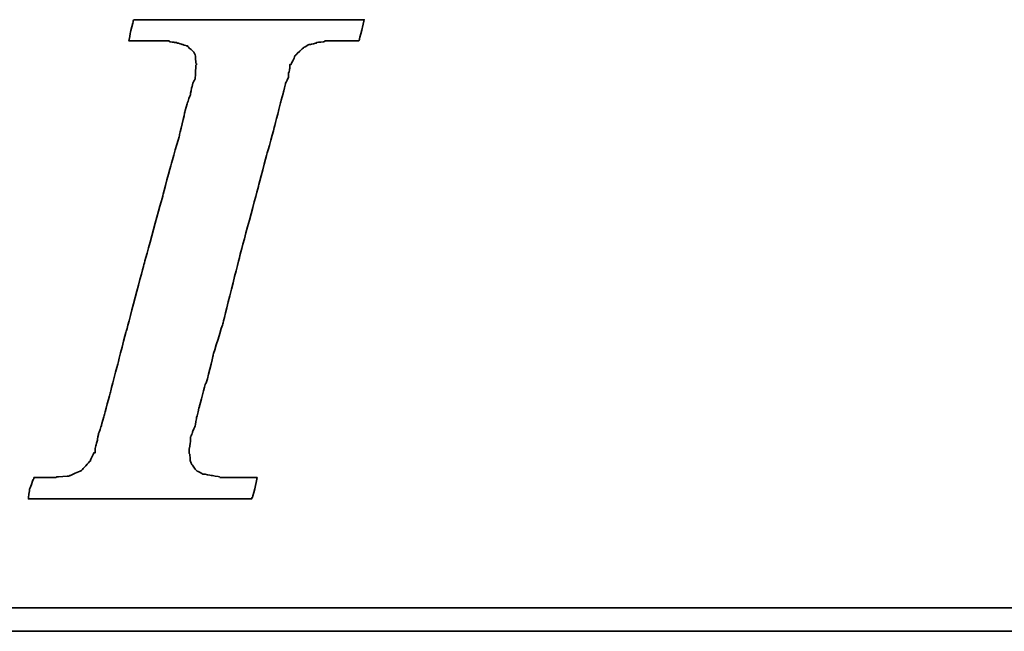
# Model space of a CAD drawing. Header units: millimetres. Extents: x 716 to 1311, y 158 to 389.
# Tile 34 of 56: x 1119 to 1136, y 216 to 227. Entities that reach past the tile are written whole.
import ezdxf

# ---------------------------------------------------------------- set-up
doc = ezdxf.new("R2010")
doc.units = ezdxf.units.MM
doc.header["$LTSCALE"] = 10
doc.layers.add('DIM', color=4, linetype='Continuous')
doc.layers.add('layer 1', color=7, linetype='Continuous')

# ---------------------------------------------------------------- blocks, each defined once
blk = doc.blocks.new('TBI MOTION logo(完整正式版)')
at = {"layer": 'layer 1', "color": 22, "lineweight": 35}
for points, knots in [([(-40.59125, -7.94375), (-40.59125, -7.94375), (-40.97375, -7.94375), (-40.97375, -7.94375), (-40.97375, -7.94375), (-40.97375, -7.94375), (-41.38125, -7.94375), (-41.38125, -7.94375), (-41.38125, -7.94375), (-41.38125, -7.94375), (-41.54875, -7.94375), (-41.54875, -7.94375), (-41.54875, -7.94375), (-41.54875, -7.94375), (-41.59875, -7.94375), (-41.59875, -7.94375), (-41.59875, -7.94375), (-41.59875, -7.94375), (-41.88375, -7.94375), (-41.88375, -7.94375), (-41.88375, -7.94375), (-41.88375, -7.94375), (-41.90875, -7.91875), (-41.90875, -7.91875), (-41.90875, -7.91875), (-41.90875, -7.91875), (-42.19875, -7.87125), (-42.19875, -7.87125), (-42.19875, -7.87125), (-42.19875, -7.87125), (-42.43875, -7.82375), (-42.43875, -7.82375), (-42.43875, -7.82375), (-42.43875, -7.82375), (-42.45875, -7.82375), (-42.45875, -7.82375), (-42.45875, -7.82375), (-42.45875, -7.82375), (-42.48625, -7.82375), (-42.48625, -7.82375), (-42.48625, -7.82375), (-42.48625, -7.82375), (-42.67625, -7.72375), (-42.67625, -7.72375), (-42.67625, -7.72375), (-42.67625, -7.72375), (-42.70125, -7.70375), (-42.70125, -7.70375), (-42.70125, -7.70375), (-42.70125, -7.70375), (-42.72375, -7.67875), (-42.72375, -7.67875), (-42.72375, -7.67875), (-42.72375, -7.67875), (-42.86875, -7.48875), (-42.86875, -7.48875), (-42.86875, -7.48875), (-42.86875, -7.48875), (-42.89375, -7.43875), (-42.89375, -7.43875), (-42.89375, -7.43875), (-42.89375, -7.43875), (-42.91875, -7.38875), (-42.91875, -7.38875), (-42.91875, -7.38875), (-42.91875, -7.38875), (-42.93875, -7.12875), (-42.93875, -7.12875), (-42.93875, -7.12875), (-42.93875, -7.12875), (-42.96375, -7.10375), (-42.96375, -7.10375), (-42.96375, -7.10375), (-42.96375, -7.10375), (-42.96375, -7.05375), (-42.96375, -7.05375), (-42.96375, -7.05375), (-42.96375, -7.05375), (-42.96375, -7.00875), (-42.96375, -7.00875), (-42.96375, -7.00875), (-42.96375, -7.00875), (-42.91875, -6.69625), (-42.91875, -6.69625), (-42.91875, -6.69625), (-42.91875, -6.69625), (-42.91875, -6.62375), (-42.91875, -6.62375), (-42.91875, -6.62375), (-42.91875, -6.62375), (-42.91875, -6.59625), (-42.91875, -6.59625), (-42.91875, -6.59625), (-42.91875, -6.59625), (-42.91875, -6.57375), (-42.91875, -6.57375), (-42.91875, -6.57375), (-42.91875, -6.57375), (-42.91875, -6.52875), (-42.91875, -6.52875), (-42.91875, -6.52875), (-42.91875, -6.52875), (-42.89375, -6.50375), (-42.89375, -6.50375), (-42.89375, -6.50375), (-42.89375, -6.50375), (-42.84375, -6.38375), (-42.84375, -6.38375), (-42.84375, -6.38375), (-42.84375, -6.38375), (-42.84375, -6.35875), (-42.84375, -6.35875), (-42.84375, -6.35875), (-42.84375, -6.35875), (-42.74625, -6.14375), (-42.74625, -6.14375), (-42.74625, -6.14375), (-42.74625, -6.14375), (-42.70125, -5.85375), (-42.70125, -5.85375), (-42.70125, -5.85375), (-42.70125, -5.85375), (-42.60375, -5.47125), (-42.60375, -5.47125), (-42.60375, -5.47125), (-42.60375, -5.47125), (-42.60375, -5.44875), (-42.60375, -5.44875), (-42.60375, -5.44875), (-42.60375, -5.44875), (-42.38875, -4.67875), (-42.38875, -4.67875), (-42.38875, -4.67875), (-42.38875, -4.67875), (-42.36375, -4.65375), (-42.36375, -4.65375), (-42.36375, -4.65375), (-42.36375, -4.65375), (-42.12375, -3.69625), (-42.12375, -3.69625), (-42.12375, -3.69625), (-42.12375, -3.69625), (-42.12375, -3.67374), (-42.12375, -3.67374), (-42.12375, -3.67374), (-42.12375, -3.67374), (-41.78875, -2.59374), (-41.78875, -2.59374), (-41.78875, -2.59374), (-41.78875, -2.59374), (-41.18875, -0.19375), (-41.18875, -0.19375), (-41.18875, -0.19375), (-41.18875, -0.19375), (-40.54375, 2.20624), (-40.54375, 2.20624), (-40.54375, 2.20624), (-40.54375, 2.20624), (-40.25375, 3.30875), (-40.25375, 3.30875), (-40.25375, 3.30875), (-40.25375, 3.30875), (-39.98875, 4.27125), (-39.98875, 4.27125), (-39.98875, 4.27125), (-39.98875, 4.27125), (-39.77375, 5.13125), (-39.77375, 5.13125), (-39.77375, 5.13125), (-39.77375, 5.13125), (-39.67875, 5.47125), (-39.67875, 5.47125), (-39.67875, 5.47125), (-39.67875, 5.47125), (-39.60375, 5.75625), (-39.60375, 5.75625), (-39.60375, 5.75625), (-39.60375, 5.75625), (-39.60375, 5.78125), (-39.60375, 5.78125), (-39.60375, 5.78125), (-39.60375, 5.78125), (-39.50875, 5.97125), (-39.50875, 5.97125), (-39.50875, 5.97125), (-39.50875, 5.97125), (-39.50875, 6.13875), (-39.50875, 6.13875), (-39.50875, 6.13875), (-39.50875, 6.13875), (-39.48625, 6.16625), (-39.48625, 6.16625), (-39.48625, 6.16625), (-39.48625, 6.16625), (-39.46125, 6.28625), (-39.46125, 6.28625), (-39.46125, 6.28625), (-39.46125, 6.28625), (-39.46125, 6.42625), (-39.46125, 6.42625), (-39.46125, 6.42625), (-39.46125, 6.42625), (-39.41375, 6.42625), (-39.41375, 6.42625), (-39.41375, 6.42625), (-39.41375, 6.42625), (-39.29375, 6.69125), (-39.29375, 6.69125), (-39.29375, 6.69125), (-39.29375, 6.69125), (-39.26875, 6.74125), (-39.26875, 6.74125), (-39.26875, 6.74125), (-39.26875, 6.74125), (-39.24375, 6.76625), (-39.24375, 6.76625), (-39.24375, 6.76625), (-39.24375, 6.76625), (-38.98375, 7.00624), (-38.98375, 7.00624), (-38.98375, 7.00624), (-38.98375, 7.00624), (-38.95625, 7.02624), (-38.95625, 7.02624), (-38.95625, 7.02624), (-38.95625, 7.02624), (-38.78875, 7.12624), (-38.78875, 7.12624), (-38.78875, 7.12624), (-38.78875, 7.12624), (-38.76375, 7.12624), (-38.76375, 7.12624), (-38.76375, 7.12624), (-38.76375, 7.12624), (-38.74375, 7.12624), (-38.74375, 7.12624), (-38.74375, 7.12624), (-38.74375, 7.12624), (-38.52875, 7.17125), (-38.52875, 7.17125), (-38.52875, 7.17125), (-38.52875, 7.17125), (-38.52875, 7.19624), (-38.52875, 7.19624), (-38.52875, 7.19624), (-38.52875, 7.19624), (-38.50375, 7.19624), (-38.50375, 7.19624), (-38.50375, 7.19624), (-38.50375, 7.19624), (-38.26125, 7.21875), (-38.26125, 7.21875), (-38.26125, 7.21875), (-38.26125, 7.21875), (-38.23875, 7.24624), (-38.23875, 7.24624), (-38.23875, 7.24624), (-38.23875, 7.24624), (-38.21625, 7.24624), (-38.21625, 7.24624), (-38.21625, 7.24624), (-38.21625, 7.24624), (-38.18875, 7.24624), (-38.18875, 7.24624), (-38.18875, 7.24624), (-38.18875, 7.24624), (-37.90375, 7.24624), (-37.90375, 7.24624), (-37.90375, 7.24624), (-37.90375, 7.24624), (-37.85375, 7.24624), (-37.85375, 7.24624), (-37.85375, 7.24624), (-37.85375, 7.24624), (-37.75875, 7.24624), (-37.75875, 7.24624), (-37.75875, 7.24624), (-37.75875, 7.24624), (-37.42375, 7.24624), (-37.42375, 7.24624), (-37.42375, 7.24624), (-37.42375, 7.24624), (-37.08875, 7.24624), (-37.08875, 7.24624), (-37.08875, 7.24624), (-37.08875, 7.24624), (-37.06375, 7.24624), (-37.06375, 7.24624), (-37.06375, 7.24624), (-37.06375, 7.24624), (-37.06375, 7.26624), (-37.06375, 7.26624), (-37.06375, 7.26624), (-37.06375, 7.26624), (-37.03875, 7.29125), (-37.03875, 7.29125), (-37.03875, 7.29125), (-37.03875, 7.29125), (-37.03875, 7.31625), (-37.03875, 7.31625), (-37.03875, 7.31625), (-37.03875, 7.31625), (-36.94125, 7.67625), (-36.94125, 7.67625), (-36.94125, 7.67625), (-36.94125, 7.67625), (-36.86875, 7.98625), (-36.86875, 7.98625), (-36.86875, 7.98625), (-36.86875, 7.98625), (-36.98875, 7.98625), (-36.98875, 7.98625), (-36.98875, 7.98625), (-36.98875, 7.98625), (-37.42375, 7.98625), (-37.42375, 7.98625), (-37.42375, 7.98625), (-37.42375, 7.98625), (-37.94875, 7.98625), (-37.94875, 7.98625), (-37.94875, 7.98625), (-37.94875, 7.98625), (-38.57375, 7.98625), (-38.57375, 7.98625), (-38.57375, 7.98625), (-38.57375, 7.98625), (-39.29375, 7.98625), (-39.29375, 7.98625), (-39.29375, 7.98625), (-39.29375, 7.98625), (-40.82875, 7.98625), (-40.82875, 7.98625), (-40.82875, 7.98625), (-40.82875, 7.98625), (-42.36375, 7.98625), (-42.36375, 7.98625), (-42.36375, 7.98625), (-42.36375, 7.98625), (-43.08375, 7.98625), (-43.08375, 7.98625), (-43.08375, 7.98625), (-43.08375, 7.98625), (-43.70875, 7.98625), (-43.70875, 7.98625), (-43.70875, 7.98625), (-43.70875, 7.98625), (-44.23375, 7.98625), (-44.23375, 7.98625), (-44.23375, 7.98625), (-44.23375, 7.98625), (-44.66875, 7.98625), (-44.66875, 7.98625), (-44.66875, 7.98625), (-44.66875, 7.98625), (-44.88375, 7.98625), (-44.88375, 7.98625), (-44.88375, 7.98625), (-44.88375, 7.98625), (-44.90875, 7.94125), (-44.90875, 7.94125), (-44.90875, 7.94125), (-44.90875, 7.94125), (-44.90875, 7.91625), (-44.90875, 7.91625), (-44.90875, 7.91625), (-44.90875, 7.91625), (-45.00375, 7.55625), (-45.00375, 7.55625), (-45.00375, 7.55625), (-45.00375, 7.55625), (-45.05375, 7.24624), (-45.05375, 7.24624), (-45.05375, 7.24624), (-45.05375, 7.24624), (-44.61875, 7.24624), (-44.61875, 7.24624), (-44.61875, 7.24624), (-44.61875, 7.24624), (-44.11375, 7.24624), (-44.11375, 7.24624), (-44.11375, 7.24624), (-44.11375, 7.24624), (-43.99375, 7.24624), (-43.99375, 7.24624), (-43.99375, 7.24624), (-43.99375, 7.24624), (-43.94625, 7.24624), (-43.94625, 7.24624), (-43.94625, 7.24624), (-43.94625, 7.24624), (-43.92374, 7.24624), (-43.92374, 7.24624), (-43.92374, 7.24624), (-43.92374, 7.24624), (-43.65875, 7.24624), (-43.65875, 7.24624), (-43.65875, 7.24624), (-43.65875, 7.24624), (-43.63875, 7.21875), (-43.63875, 7.21875), (-43.63875, 7.21875), (-43.63875, 7.21875), (-43.46875, 7.19624), (-43.46875, 7.19624), (-43.46875, 7.19624), (-43.46875, 7.19624), (-43.39875, 7.19624), (-43.39875, 7.19624), (-43.39875, 7.19624), (-43.39875, 7.19624), (-43.37125, 7.17125), (-43.37125, 7.17125), (-43.37125, 7.17125), (-43.37125, 7.17125), (-43.34875, 7.17125), (-43.34875, 7.17125), (-43.34875, 7.17125), (-43.34875, 7.17125), (-43.20375, 7.12624), (-43.20375, 7.12624), (-43.20375, 7.12624), (-43.20375, 7.12624), (-43.05875, 7.07624), (-43.05875, 7.07624), (-43.05875, 7.07624), (-43.05875, 7.07624), (-43.01375, 7.07624), (-43.01375, 7.07624), (-43.01375, 7.07624), (-43.01375, 7.07624), (-42.98875, 7.02624), (-42.98875, 7.02624), (-42.98875, 7.02624), (-42.98875, 7.02624), (-42.79875, 6.86125), (-42.79875, 6.86125), (-42.79875, 6.86125), (-42.79875, 6.86125), (-42.77375, 6.81125), (-42.77375, 6.81125), (-42.77375, 6.81125), (-42.77375, 6.81125), (-42.74625, 6.76625), (-42.74625, 6.76625), (-42.74625, 6.76625), (-42.74625, 6.76625), (-42.72375, 6.47625), (-42.72375, 6.47625), (-42.72375, 6.47625), (-42.72375, 6.47625), (-42.70125, 6.45124), (-42.70125, 6.45124), (-42.70125, 6.45124), (-42.70125, 6.45124), (-42.70125, 6.42625), (-42.70125, 6.42625), (-42.70125, 6.42625), (-42.70125, 6.42625), (-42.72375, 6.40625), (-42.72375, 6.40625), (-42.72375, 6.40625), (-42.72375, 6.40625), (-42.74625, 5.97125), (-42.74625, 5.97125), (-42.74625, 5.97125), (-42.74625, 5.97125), (-42.74625, 5.94625), (-42.74625, 5.94625), (-42.74625, 5.94625), (-42.74625, 5.94625), (-42.74625, 5.92625), (-42.74625, 5.92625), (-42.74625, 5.92625), (-42.74625, 5.92625), (-42.77375, 5.87625), (-42.77375, 5.87625), (-42.77375, 5.87625), (-42.77375, 5.87625), (-42.81875, 5.80625), (-42.81875, 5.80625), (-42.81875, 5.80625), (-42.81875, 5.80625), (-42.86875, 5.63625), (-42.86875, 5.63625), (-42.86875, 5.63625), (-42.86875, 5.63625), (-42.91875, 5.39625), (-42.91875, 5.39625), (-42.91875, 5.39625), (-42.91875, 5.39625), (-42.91875, 5.37124), (-42.91875, 5.37124), (-42.91875, 5.37124), (-42.91875, 5.37124), (-43.01375, 5.10874), (-43.01375, 5.10874), (-43.01375, 5.10874), (-43.01375, 5.10874), (-43.10875, 4.77124), (-43.10875, 4.77124), (-43.10875, 4.77124), (-43.10875, 4.77124), (-43.29875, 3.95625), (-43.29875, 3.95625), (-43.29875, 3.95625), (-43.29875, 3.95625), (-43.58875, 2.95125), (-43.58875, 2.95125), (-43.58875, 2.95125), (-43.58875, 2.95125), (-43.87375, 1.87125), (-43.87375, 1.87125), (-43.87375, 1.87125), (-43.87375, 1.87125), (-44.52625, -0.50374), (-44.52625, -0.50374), (-44.52625, -0.50374), (-44.52625, -0.50374), (-45.14875, -2.85375), (-45.14875, -2.85375), (-45.14875, -2.85375), (-45.14875, -2.85375), (-45.43375, -3.95875), (-45.43375, -3.95875), (-45.43375, -3.95875), (-45.43375, -3.95875), (-45.69875, -4.96875), (-45.69875, -4.96875), (-45.69875, -4.96875), (-45.69875, -4.96875), (-45.91375, -5.78375), (-45.91375, -5.78375), (-45.91375, -5.78375), (-45.91375, -5.78375), (-46.01375, -6.11875), (-46.01375, -6.11875), (-46.01375, -6.11875), (-46.01375, -6.11875), (-46.01375, -6.14375), (-46.01375, -6.14375), (-46.01375, -6.14375), (-46.01375, -6.14375), (-46.10875, -6.40875), (-46.10875, -6.40875), (-46.10875, -6.40875), (-46.10875, -6.40875), (-46.15375, -6.64875), (-46.15375, -6.64875), (-46.15375, -6.64875), (-46.15375, -6.64875), (-46.20375, -6.83875), (-46.20375, -6.83875), (-46.20375, -6.83875), (-46.20375, -6.83875), (-46.22875, -6.93375), (-46.22875, -6.93375), (-46.22875, -6.93375), (-46.22875, -6.93375), (-46.22875, -7.07875), (-46.22875, -7.07875), (-46.22875, -7.07875), (-46.22875, -7.07875), (-46.27375, -7.07875), (-46.27375, -7.07875), (-46.27375, -7.07875), (-46.27375, -7.07875), (-46.39375, -7.34375), (-46.39375, -7.34375), (-46.39375, -7.34375), (-46.39375, -7.34375), (-46.39375, -7.36875), (-46.39375, -7.36875), (-46.39375, -7.36875), (-46.39375, -7.36875), (-46.42125, -7.38875), (-46.42125, -7.38875), (-46.42125, -7.38875), (-46.42125, -7.38875), (-46.68375, -7.67875), (-46.68375, -7.67875), (-46.68375, -7.67875), (-46.68375, -7.67875), (-46.70875, -7.70375), (-46.70875, -7.70375), (-46.70875, -7.70375), (-46.70875, -7.70375), (-46.75375, -7.72375), (-46.75375, -7.72375), (-46.75375, -7.72375), (-46.75375, -7.72375), (-47.08875, -7.87125), (-47.08875, -7.87125), (-47.08875, -7.87125), (-47.08875, -7.87125), (-47.11625, -7.87125), (-47.11625, -7.87125), (-47.11625, -7.87125), (-47.11625, -7.87125), (-47.13875, -7.89375), (-47.13875, -7.89375), (-47.13875, -7.89375), (-47.13875, -7.89375), (-47.56875, -7.91875), (-47.56875, -7.91875), (-47.56875, -7.91875), (-47.56875, -7.91875), (-47.59625, -7.94375), (-47.59625, -7.94375), (-47.59625, -7.94375), (-47.59625, -7.94375), (-47.64375, -7.94375), (-47.64375, -7.94375), (-47.64375, -7.94375), (-47.64375, -7.94375), (-47.73625, -7.94375), (-47.73625, -7.94375), (-47.73625, -7.94375), (-47.73625, -7.94375), (-48.07375, -7.94375), (-48.07375, -7.94375), (-48.07375, -7.94375), (-48.07375, -7.94375), (-48.36125, -7.94375), (-48.36125, -7.94375), (-48.36125, -7.94375), (-48.36125, -7.94375), (-48.36125, -7.96625), (-48.36125, -7.96625), (-48.36125, -7.96625), (-48.36125, -7.96625), (-48.36125, -7.99125), (-48.36125, -7.99125), (-48.36125, -7.99125), (-48.36125, -7.99125), (-48.38875, -8.01375), (-48.38875, -8.01375), (-48.38875, -8.01375), (-48.38875, -8.01375), (-48.50875, -8.34875), (-48.50875, -8.34875), (-48.50875, -8.34875), (-48.50875, -8.34875), (-48.55375, -8.68625), (-48.55375, -8.68625), (-48.55375, -8.68625), (-48.55375, -8.68625), (-48.45875, -8.68625), (-48.45875, -8.68625), (-48.45875, -8.68625), (-48.45875, -8.68625), (-48.07375, -8.68625), (-48.07375, -8.68625), (-48.07375, -8.68625), (-48.07375, -8.68625), (-47.52375, -8.68625), (-47.52375, -8.68625), (-47.52375, -8.68625), (-47.52375, -8.68625), (-46.92375, -8.68625), (-46.92375, -8.68625), (-46.92375, -8.68625), (-46.92375, -8.68625), (-46.25375, -8.68625), (-46.25375, -8.68625), (-46.25375, -8.68625), (-46.25375, -8.68625), (-46.20375, -8.68625), (-46.20375, -8.68625), (-46.20375, -8.68625), (-46.20375, -8.68625), (-44.71375, -8.68625), (-44.71375, -8.68625), (-44.71375, -8.68625), (-44.71375, -8.68625), (-43.22875, -8.68625), (-43.22875, -8.68625), (-43.22875, -8.68625), (-43.22875, -8.68625), (-42.55875, -8.68625), (-42.55875, -8.68625), (-42.55875, -8.68625), (-42.55875, -8.68625), (-42.50875, -8.68625), (-42.50875, -8.68625), (-42.50875, -8.68625), (-42.50875, -8.68625), (-41.93375, -8.68625), (-41.93375, -8.68625), (-41.93375, -8.68625), (-41.93375, -8.68625), (-41.38125, -8.68625), (-41.38125, -8.68625), (-41.38125, -8.68625), (-41.38125, -8.68625), (-40.97375, -8.68625), (-40.97375, -8.68625), (-40.97375, -8.68625), (-40.97375, -8.68625), (-40.78125, -8.68625), (-40.78125, -8.68625), (-40.78125, -8.68625), (-40.78125, -8.68625), (-40.78125, -8.63875), (-40.78125, -8.63875), (-40.78125, -8.63875), (-40.78125, -8.63875), (-40.75875, -8.63875), (-40.75875, -8.63875), (-40.75875, -8.63875), (-40.75875, -8.63875), (-40.66375, -8.27875), (-40.66375, -8.27875), (-40.66375, -8.27875), (-40.66375, -8.27875), (-40.59125, -7.94375), (-40.59125, -7.94375)], [0, 0, 0, 0, 0.00558659, 0.00558659, 0.00558659, 0.0055866, 0.01117318, 0.01117318, 0.01117318, 0.01117319, 0.01675978, 0.01675978, 0.01675978, 0.01675979, 0.02234637, 0.02234637, 0.02234637, 0.02234638, 0.02793296, 0.02793296, 0.02793296, 0.02793297, 0.03351955, 0.03351955, 0.03351955, 0.03351956, 0.03910615, 0.03910615, 0.03910615, 0.03910616, 0.04469274, 0.04469274, 0.04469274, 0.04469275, 0.05027933, 0.05027933, 0.05027933, 0.05027934, 0.05586592, 0.05586592, 0.05586592, 0.05586593, 0.06145251, 0.06145251, 0.06145251, 0.06145252, 0.06703911, 0.06703911, 0.06703911, 0.06703912, 0.0726257, 0.0726257, 0.0726257, 0.07262571, 0.07821229, 0.07821229, 0.07821229, 0.0782123, 0.08379888, 0.08379888, 0.08379888, 0.08379889, 0.08938547, 0.08938547, 0.08938547, 0.08938548, 0.09497207, 0.09497207, 0.09497207, 0.09497208, 0.10055866, 0.10055866, 0.10055866, 0.10055867, 0.10614525, 0.10614525, 0.10614525, 0.10614526, 0.11173184, 0.11173184, 0.11173184, 0.11173185, 0.11731844, 0.11731844, 0.11731844, 0.11731845, 0.12290503, 0.12290503, 0.12290503, 0.12290504, 0.12849162, 0.12849162, 0.12849162, 0.12849163, 0.13407821, 0.13407821, 0.13407821, 0.13407822, 0.1396648, 0.1396648, 0.1396648, 0.13966481, 0.1452514, 0.1452514, 0.1452514, 0.14525141, 0.15083799, 0.15083799, 0.15083799, 0.150838, 0.15642458, 0.15642458, 0.15642458, 0.15642459, 0.16201117, 0.16201117, 0.16201117, 0.16201118, 0.16759777, 0.16759777, 0.16759777, 0.16759778, 0.17318436, 0.17318436, 0.17318436, 0.17318437, 0.17877095, 0.17877095, 0.17877095, 0.17877096, 0.18435754, 0.18435754, 0.18435754, 0.18435755, 0.18994413, 0.18994413, 0.18994413, 0.18994414, 0.19553073, 0.19553073, 0.19553073, 0.19553074, 0.20111732, 0.20111732, 0.20111732, 0.20111733, 0.20670391, 0.20670391, 0.20670391, 0.20670392, 0.2122905, 0.2122905, 0.2122905, 0.21229051, 0.21787709, 0.21787709, 0.21787709, 0.2178771, 0.22346369, 0.22346369, 0.22346369, 0.2234637, 0.22905028, 0.22905028, 0.22905028, 0.22905029, 0.23463687, 0.23463687, 0.23463687, 0.23463688, 0.24022346, 0.24022346, 0.24022346, 0.24022347, 0.24581006, 0.24581006, 0.24581006, 0.24581007, 0.25139665, 0.25139665, 0.25139665, 0.25139666, 0.25698324, 0.25698324, 0.25698324, 0.25698325, 0.26256983, 0.26256983, 0.26256983, 0.26256984, 0.26815642, 0.26815642, 0.26815642, 0.26815643, 0.27374302, 0.27374302, 0.27374302, 0.27374303, 0.27932961, 0.27932961, 0.27932961, 0.27932962, 0.2849162, 0.2849162, 0.2849162, 0.28491621, 0.29050279, 0.29050279, 0.29050279, 0.2905028, 0.29608939, 0.29608939, 0.29608939, 0.2960894, 0.30167598, 0.30167598, 0.30167598, 0.30167599, 0.30726257, 0.30726257, 0.30726257, 0.30726258, 0.31284916, 0.31284916, 0.31284916, 0.31284917, 0.31843575, 0.31843575, 0.31843575, 0.31843576, 0.32402235, 0.32402235, 0.32402235, 0.32402236, 0.32960894, 0.32960894, 0.32960894, 0.32960895, 0.33519553, 0.33519553, 0.33519553, 0.33519554, 0.34078212, 0.34078212, 0.34078212, 0.34078213, 0.34636872, 0.34636872, 0.34636872, 0.34636873, 0.35195531, 0.35195531, 0.35195531, 0.35195532, 0.3575419, 0.3575419, 0.3575419, 0.35754191, 0.36312849, 0.36312849, 0.36312849, 0.3631285, 0.36871508, 0.36871508, 0.36871508, 0.36871509, 0.37430168, 0.37430168, 0.37430168, 0.37430169, 0.37988827, 0.37988827, 0.37988827, 0.37988828, 0.38547486, 0.38547486, 0.38547486, 0.38547487, 0.39106145, 0.39106145, 0.39106145, 0.39106146, 0.39664804, 0.39664804, 0.39664804, 0.39664805, 0.40223464, 0.40223464, 0.40223464, 0.40223465, 0.40782123, 0.40782123, 0.40782123, 0.40782124, 0.41340782, 0.41340782, 0.41340782, 0.41340783, 0.41899441, 0.41899441, 0.41899441, 0.41899442, 0.42458101, 0.42458101, 0.42458101, 0.42458102, 0.4301676, 0.4301676, 0.4301676, 0.43016761, 0.43575419, 0.43575419, 0.43575419, 0.4357542, 0.44134078, 0.44134078, 0.44134078, 0.44134079, 0.44692737, 0.44692737, 0.44692737, 0.44692738, 0.45251397, 0.45251397, 0.45251397, 0.45251398, 0.45810056, 0.45810056, 0.45810056, 0.45810057, 0.46368715, 0.46368715, 0.46368715, 0.46368716, 0.46927374, 0.46927374, 0.46927374, 0.46927375, 0.47486034, 0.47486034, 0.47486034, 0.47486035, 0.48044693, 0.48044693, 0.48044693, 0.48044694, 0.48603352, 0.48603352, 0.48603352, 0.48603353, 0.49162011, 0.49162011, 0.49162011, 0.49162012, 0.4972067, 0.4972067, 0.4972067, 0.49720671, 0.5027933, 0.5027933, 0.5027933, 0.50279331, 0.50837989, 0.50837989, 0.50837989, 0.5083799, 0.51396648, 0.51396648, 0.51396648, 0.51396649, 0.51955307, 0.51955307, 0.51955307, 0.51955308, 0.52513966, 0.52513966, 0.52513966, 0.52513967, 0.53072626, 0.53072626, 0.53072626, 0.53072627, 0.53631285, 0.53631285, 0.53631285, 0.53631286, 0.54189944, 0.54189944, 0.54189944, 0.54189945, 0.54748603, 0.54748603, 0.54748603, 0.54748604, 0.55307263, 0.55307263, 0.55307263, 0.55307264, 0.55865922, 0.55865922, 0.55865922, 0.55865923, 0.56424581, 0.56424581, 0.56424581, 0.56424582, 0.5698324, 0.5698324, 0.5698324, 0.56983241, 0.57541899, 0.57541899, 0.57541899, 0.575419, 0.58100559, 0.58100559, 0.58100559, 0.5810056, 0.58659218, 0.58659218, 0.58659218, 0.58659219, 0.59217877, 0.59217877, 0.59217877, 0.59217878, 0.59776536, 0.59776536, 0.59776536, 0.59776537, 0.60335196, 0.60335196, 0.60335196, 0.60335197, 0.60893855, 0.60893855, 0.60893855, 0.60893856, 0.61452514, 0.61452514, 0.61452514, 0.61452515, 0.62011173, 0.62011173, 0.62011173, 0.62011174, 0.62569832, 0.62569832, 0.62569832, 0.62569833, 0.63128492, 0.63128492, 0.63128492, 0.63128493, 0.63687151, 0.63687151, 0.63687151, 0.63687152, 0.6424581, 0.6424581, 0.6424581, 0.64245811, 0.64804469, 0.64804469, 0.64804469, 0.6480447, 0.65363128, 0.65363128, 0.65363128, 0.65363129, 0.65921788, 0.65921788, 0.65921788, 0.65921789, 0.66480447, 0.66480447, 0.66480447, 0.66480448, 0.67039106, 0.67039106, 0.67039106, 0.67039107, 0.67597765, 0.67597765, 0.67597765, 0.67597766, 0.68156425, 0.68156425, 0.68156425, 0.68156426, 0.68715084, 0.68715084, 0.68715084, 0.68715085, 0.69273743, 0.69273743, 0.69273743, 0.69273744, 0.69832402, 0.69832402, 0.69832402, 0.69832403, 0.70391061, 0.70391061, 0.70391061, 0.70391062, 0.70949721, 0.70949721, 0.70949721, 0.70949722, 0.7150838, 0.7150838, 0.7150838, 0.71508381, 0.72067039, 0.72067039, 0.72067039, 0.7206704, 0.72625698, 0.72625698, 0.72625698, 0.72625699, 0.73184358, 0.73184358, 0.73184358, 0.73184359, 0.73743017, 0.73743017, 0.73743017, 0.73743018, 0.74301676, 0.74301676, 0.74301676, 0.74301677, 0.74860335, 0.74860335, 0.74860335, 0.74860336, 0.75418994, 0.75418994, 0.75418994, 0.75418995, 0.75977654, 0.75977654, 0.75977654, 0.75977655, 0.76536313, 0.76536313, 0.76536313, 0.76536314, 0.77094972, 0.77094972, 0.77094972, 0.77094973, 0.77653631, 0.77653631, 0.77653631, 0.77653632, 0.78212291, 0.78212291, 0.78212291, 0.78212292, 0.7877095, 0.7877095, 0.7877095, 0.78770951, 0.79329609, 0.79329609, 0.79329609, 0.7932961, 0.79888268, 0.79888268, 0.79888268, 0.79888269, 0.80446927, 0.80446927, 0.80446927, 0.80446928, 0.81005587, 0.81005587, 0.81005587, 0.81005588, 0.81564246, 0.81564246, 0.81564246, 0.81564247, 0.82122905, 0.82122905, 0.82122905, 0.82122906, 0.82681564, 0.82681564, 0.82681564, 0.82681565, 0.83240223, 0.83240223, 0.83240223, 0.83240224, 0.83798883, 0.83798883, 0.83798883, 0.83798884, 0.84357542, 0.84357542, 0.84357542, 0.84357543, 0.84916201, 0.84916201, 0.84916201, 0.84916202, 0.8547486, 0.8547486, 0.8547486, 0.85474861, 0.8603352, 0.8603352, 0.8603352, 0.86033521, 0.86592179, 0.86592179, 0.86592179, 0.8659218, 0.87150838, 0.87150838, 0.87150838, 0.87150839, 0.87709497, 0.87709497, 0.87709497, 0.87709498, 0.88268156, 0.88268156, 0.88268156, 0.88268157, 0.88826816, 0.88826816, 0.88826816, 0.88826817, 0.89385475, 0.89385475, 0.89385475, 0.89385476, 0.89944134, 0.89944134, 0.89944134, 0.89944135, 0.90502793, 0.90502793, 0.90502793, 0.90502794, 0.91061453, 0.91061453, 0.91061453, 0.91061454, 0.91620112, 0.91620112, 0.91620112, 0.91620113, 0.92178771, 0.92178771, 0.92178771, 0.92178772, 0.9273743, 0.9273743, 0.9273743, 0.92737431, 0.93296089, 0.93296089, 0.93296089, 0.9329609, 0.93854749, 0.93854749, 0.93854749, 0.9385475, 0.94413408, 0.94413408, 0.94413408, 0.94413409, 0.94972067, 0.94972067, 0.94972067, 0.94972068, 0.95530726, 0.95530726, 0.95530726, 0.95530727, 0.96089385, 0.96089385, 0.96089385, 0.96089386, 0.96648045, 0.96648045, 0.96648045, 0.96648046, 0.97206704, 0.97206704, 0.97206704, 0.97206705, 0.97765363, 0.97765363, 0.97765363, 0.97765364, 0.98324022, 0.98324022, 0.98324022, 0.98324023, 0.98882682, 0.98882682, 0.98882682, 0.98882683, 0.99441341, 0.99441341, 0.99441341, 0.99441342, 1, 1, 1, 1]), ([(75.90875, -9.47875), (75.90875, -9.47875), (75.90875, -12.28625), (75.90875, -12.28625), (75.90875, -12.28625), (75.90875, -12.28625), (75.90875, -12.47875), (75.90875, -12.47875), (75.90875, -12.47875), (75.90875, -12.47875), (75.71625, -12.47875), (75.71625, -12.47875), (75.71625, -12.47875), (75.71625, -12.47875), (-88.32875, -12.47875), (-88.32875, -12.47875), (-88.32875, -12.47875), (-88.32875, -12.47875), (-88.32875, -13.29375), (-88.32875, -13.29375), (-88.32875, -13.29375), (-88.32875, -13.29375), (82.89125, -13.29375), (82.89125, -13.29375), (82.89125, -13.29375), (82.89125, -13.29375), (75.90875, -9.47875), (75.90875, -9.47875)], [0, 0, 0, 0, 0.14285714, 0.14285714, 0.14285714, 0.14285715, 0.28571429, 0.28571429, 0.28571429, 0.2857143, 0.42857143, 0.42857143, 0.42857143, 0.42857144, 0.57142857, 0.57142857, 0.57142857, 0.57142858, 0.71428571, 0.71428571, 0.71428571, 0.71428572, 0.85714286, 0.85714286, 0.85714286, 0.85714287, 1, 1, 1, 1])]:
    blk.add_open_spline(points, degree=3, knots=knots, dxfattribs=at)

msp = doc.modelspace()

# ---------------------------------------------------------------- block references
at = {"layer": 'DIM', "color": 7, "xscale": 0.512275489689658, "yscale": 0.512275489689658, "zscale": 0.512275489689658}
msp.add_blockref('TBI MOTION logo(完整正式版)', (1143.818, 223.152), dxfattribs=at)

doc.saveas('drawing.dxf')
